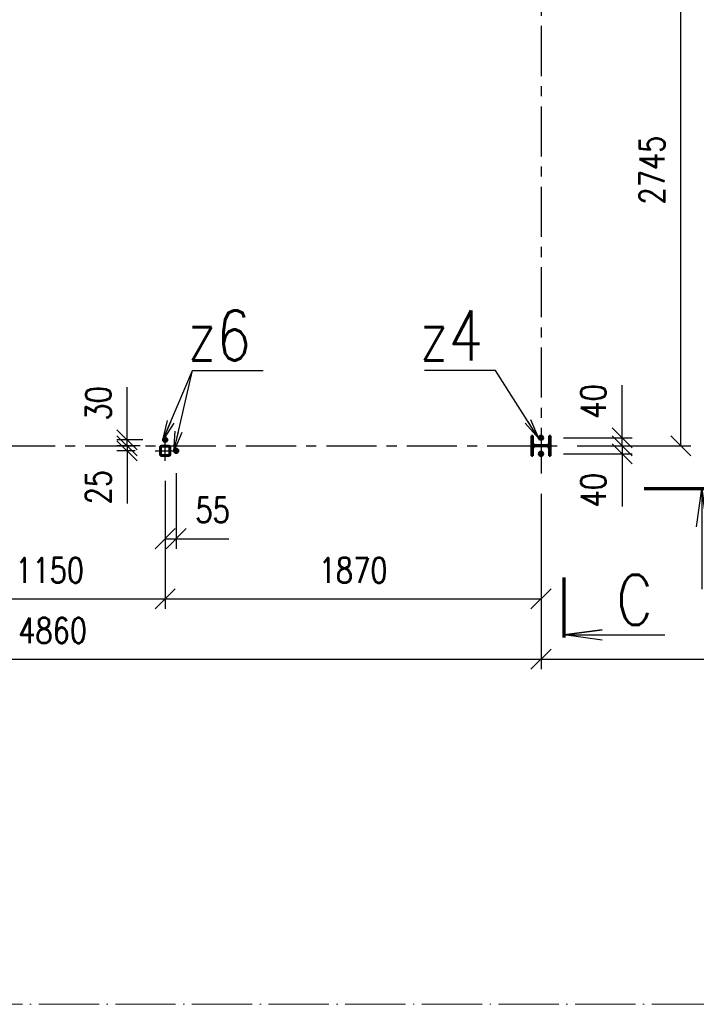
# Paper-space layout 'Layout1' of a CAD drawing. Extents: x -2 to 935, y -36 to 422.
# Tile 11 of 63: x 181 to 248, y 190 to 288. Entities that reach past the tile are written whole.
import ezdxf
from ezdxf.enums import TextEntityAlignment as Align

# ---------------------------------------------------------------- set-up
doc = ezdxf.new("R2010")
doc.units = 0
for name, pattern in [('ACAD_ISO02W100', [15, 12, -3]), ('ACAD_ISO04W100', [30.5, 24, -3, 0.5, -3]), ('HP_01_CER_B', [8, 5, -1, 1, -1])]:
    doc.linetypes.add(name, pattern=pattern)
doc.layers.get('0').update_dxf_attribs({"linetype": 'CONTINUOUS'})
doc.layers.get('DEFPOINTS').update_dxf_attribs({"color": 132, "linetype": 'CONTINUOUS'})
for name, color, linetype, lineweight in [('SS_1.ET-HALA_TaO-RASTR', 7, 'HP_01_CER_B', 13), ('SS_KOTVY', 2, 'CONTINUOUS', 35), ('SS_KOTY', 3, 'CONTINUOUS', 25), ('SS_OSY_025', 7, 'HP_01_CER_B', 25), ('SS_PLNA_025', 7, 'CONTINUOUS', 25), ('SS_POPIS_PROFILU', 13, 'CONTINUOUS', 25), ('SS_REZ', 6, 'CONTINUOUS', 70), ('SS_SLOUPY', 143, 'CONTINUOUS', 50), ('SS_SRAFY', 8, 'CONTINUOUS', 18), ('SS_TEXT7', 6, 'CONTINUOUS', 70), ('SS_ZTUŽENÍ', 81, 'CONTINUOUS', 50)]:
    doc.layers.add(name, color=color, linetype=linetype, lineweight=lineweight)
doc.styles.add('ROMANS', font='romans.shx', dxfattribs={"width": 0.8})
doc.styles.add('romans.shx', font='romans.shx', dxfattribs={"height": 5})
doc.dimstyles.new('A-1_(2.5)_50AS', dxfattribs={"dimtxt": 2.5, "dimasz": 2, "dimexe": 1, "dimexo": 2, "dimgap": 0, "dimtad": 0, "dimdec": 1, "dimlfac": 50, "dimrnd": 1, "dimtxsty": 'ROMANS', "dimblk1": 'OBLIQUE', "dimblk2": 'OBLIQUE', "dimsah": 1, "dimcen": 2, "dimclrd": 256, "dimclre": 256, "dimclrt": 256, "dimadec": 1, "dimazin": 2, "dimtfac": 0.714286, "dimtdec": 1, "dimtmove": 0, "dimatfit": 3, "dimldrblk": 'OPEN', "dimfxl": 1, "dimtvp": 1.142857, "dimtfill": 1, "dimtolj": 1, "dimlwd": -1, "dimlwe": -1, "dimarcsym": 0})
pattern_1 = [(45, (134.72772, 245.660837), (-0.04490128, 0.04490128), [])]

# ---------------------------------------------------------------- blocks, each defined once
blk = doc.blocks.new('*U9')
at = {"layer": 'SS_PLNA_025'}
blk.add_lwpolyline([(5.2, -3.775), (5.724, 0), (6.247, -3.775), (5.724, 0), (5.724, -10)], dxfattribs=at)
at = {"layer": 'SS_REZ'}
blk.add_line((5.991, 0), (0, 0), dxfattribs=at)
at = {"layer": 'SS_TEXT7', "style": 'ROMANS', "width": 0.8}
blk.add_attdef('REZv', text='', height=5, dxfattribs=at).set_placement((9.724, -10), align=Align.CENTER)
blk = doc.blocks.new('*U13')
at = {"layer": 'SS_PLNA_025'}
blk.add_lwpolyline([(3.775, -6.247), (0, -5.724), (3.775, -5.2), (0, -5.724), (10, -5.724)], dxfattribs=at)
at = {"layer": 'SS_REZ'}
blk.add_line((0, -5.991), (0, 0), dxfattribs=at)
at = {"layer": 'SS_TEXT7', "style": 'ROMANS', "width": 0.8}
blk.add_attdef('REZs', text='', height=5, dxfattribs=at).set_placement((7, -4.724), align=Align.CENTER)
blk = doc.blocks.new('0KRIZ(Z)')
at = {"color": 0, "linetype": 'ByBlock', "ltscale": 0.5}
for p, q in [((0, -0.5), (0, 0.5)), ((-0.5, 0), (0.5, 0)), ((0, 0), (0, 0, 1))]:
    blk.add_line(p, q, dxfattribs=at)
blk = doc.blocks.new('_Oblique')
at = {"color": 0, "linetype": 'ByBlock', "lineweight": -2}
blk.add_line((-0.5, -0.5), (0.5, 0.5), dxfattribs=at)
blk = doc.blocks.new('*D29')
at = {"layer": 'DEFPOINTS', "color": 0, "transparency": 16777216}
for p in [(172.528, 244.161), (195.528, 244.161), (195.528, 230.412)]:
    blk.add_point(p, dxfattribs=at)
at = {"layer": 'SS_KOTY', "transparency": 16777216}
for p, q in [((172.528, 242.161), (172.528, 229.412)), ((195.528, 242.161), (195.528, 229.412)), ((172.528, 230.412), (195.528, 230.412))]:
    blk.add_line(p, q, dxfattribs=at)
at = {"layer": 'SS_KOTY', "transparency": 16777216, "xscale": 2, "yscale": 2, "zscale": 2, "rotation": 180}
blk.add_blockref('_Oblique', (172.528, 230.412), dxfattribs=at)
at = {"layer": 'SS_KOTY', "transparency": 16777216, "xscale": 2, "yscale": 2, "zscale": 2}
blk.add_blockref('_Oblique', (195.528, 230.412), dxfattribs=at)
at = {"layer": 'SS_KOTY', "transparency": 16777216, "insert": (184.028, 233.269), "char_height": 2.5, "attachment_point": 5, "style": 'ROMANS', "bg_fill": 3, "box_fill_scale": 1.1, "bg_fill_color": 256, "bg_fill_true_color": 13158600, "bg_fill_transparency": 0}
blk.add_mtext('\\A1;1150', dxfattribs=at)
blk = doc.blocks.new('_OPEN')
at = {"color": 0, "linetype": 'ByBlock'}
for p, q in [((-1, 0.167), (0, 0)), ((0, 0), (-1, -0.167)), ((0, 0), (-1, 0))]:
    blk.add_line(p, q, dxfattribs=at)
blk = doc.blocks.new('*D30')
at = {"layer": 'DEFPOINTS', "color": 0, "transparency": 16777216}
for p in [(195.528, 244.161), (232.928, 242.884, -1), (232.928, 230.412)]:
    blk.add_point(p, dxfattribs=at)
at = {"layer": 'SS_KOTY', "transparency": 16777216}
for p, q in [((195.528, 242.161), (195.528, 229.412)), ((232.928, 240.884), (232.928, 229.412)), ((195.528, 230.412), (232.928, 230.412))]:
    blk.add_line(p, q, dxfattribs=at)
at = {"layer": 'SS_KOTY', "transparency": 16777216, "xscale": 2, "yscale": 2, "zscale": 2, "rotation": 180}
blk.add_blockref('_Oblique', (195.528, 230.412), dxfattribs=at)
at = {"layer": 'SS_KOTY', "transparency": 16777216, "xscale": 2, "yscale": 2, "zscale": 2}
blk.add_blockref('_Oblique', (232.928, 230.412), dxfattribs=at)
at = {"layer": 'SS_KOTY', "transparency": 16777216, "insert": (214.228, 233.269), "char_height": 2.5, "attachment_point": 5, "style": 'ROMANS', "bg_fill": 3, "box_fill_scale": 1.1, "bg_fill_color": 256, "bg_fill_true_color": 13158600, "bg_fill_transparency": 0}
blk.add_mtext('\\A1;1870', dxfattribs=at)
blk = doc.blocks.new('*D31')
at = {"layer": 'DEFPOINTS', "color": 0, "transparency": 16777216}
for p in [(195.528, 244.161), (196.628, 244.921, 0.55), (196.628, 236.412)]:
    blk.add_point(p, dxfattribs=at)
at = {"layer": 'SS_KOTY', "transparency": 16777216}
for p, q in [((195.528, 242.161), (195.528, 235.412)), ((196.628, 242.921), (196.628, 235.412)), ((195.528, 236.412), (196.628, 236.412)), ((196.628, 236.412), (201.866, 236.412))]:
    blk.add_line(p, q, dxfattribs=at)
at = {"layer": 'SS_KOTY', "transparency": 16777216, "xscale": 2, "yscale": 2, "zscale": 2, "rotation": 180}
blk.add_blockref('_Oblique', (195.528, 236.412), dxfattribs=at)
at = {"layer": 'SS_KOTY', "transparency": 16777216, "xscale": 2, "yscale": 2, "zscale": 2}
blk.add_blockref('_Oblique', (196.628, 236.412), dxfattribs=at)
at = {"layer": 'SS_KOTY', "transparency": 16777216, "insert": (200.247, 239.269), "char_height": 2.5, "attachment_point": 5, "style": 'ROMANS', "bg_fill": 3, "box_fill_scale": 1.1, "bg_fill_color": 256, "bg_fill_true_color": 13158600, "bg_fill_transparency": 0}
blk.add_mtext('\\A1;55', dxfattribs=at)
blk = doc.blocks.new('*D32')
at = {"layer": 'DEFPOINTS', "color": 0, "transparency": 16777216}
for p in [(135.728, 242.884), (232.928, 242.884, -1), (232.928, 224.412)]:
    blk.add_point(p, dxfattribs=at)
at = {"layer": 'SS_KOTY', "transparency": 16777216}
for p, q in [((135.728, 240.884), (135.728, 223.412)), ((232.928, 240.884), (232.928, 223.412)), ((135.728, 224.412), (232.928, 224.412))]:
    blk.add_line(p, q, dxfattribs=at)
at = {"layer": 'SS_KOTY', "transparency": 16777216, "xscale": 2, "yscale": 2, "zscale": 2, "rotation": 180}
blk.add_blockref('_Oblique', (135.728, 224.412), dxfattribs=at)
at = {"layer": 'SS_KOTY', "transparency": 16777216, "xscale": 2, "yscale": 2, "zscale": 2}
blk.add_blockref('_Oblique', (232.928, 224.412), dxfattribs=at)
at = {"layer": 'SS_KOTY', "transparency": 16777216, "insert": (184.328, 227.269), "char_height": 2.5, "attachment_point": 5, "style": 'ROMANS', "bg_fill": 3, "box_fill_scale": 1.1, "bg_fill_color": 256, "bg_fill_true_color": 13158600, "bg_fill_transparency": 0}
blk.add_mtext('\\A1;4860', dxfattribs=at)
blk = doc.blocks.new('*D33')
at = {"layer": 'DEFPOINTS', "color": 0, "transparency": 16777216}
for p in [(232.928, 242.884, -1), (279.528, 224.412), (279.528, 224.412)]:
    blk.add_point(p, dxfattribs=at)
at = {"layer": 'SS_KOTY', "transparency": 16777216}
for p, q in [((232.928, 240.884), (232.928, 223.412)), ((232.928, 224.412), (279.528, 224.412)), ((279.528, 222.412), (279.528, 223.412))]:
    blk.add_line(p, q, dxfattribs=at)
at = {"layer": 'SS_KOTY', "transparency": 16777216, "xscale": 2, "yscale": 2, "zscale": 2, "rotation": 180}
blk.add_blockref('_Oblique', (232.928, 224.412), dxfattribs=at)
at = {"layer": 'SS_KOTY', "transparency": 16777216, "xscale": 2, "yscale": 2, "zscale": 2}
blk.add_blockref('_Oblique', (279.528, 224.412), dxfattribs=at)
at = {"layer": 'SS_KOTY', "transparency": 16777216, "insert": (256.228, 227.269), "char_height": 2.5, "attachment_point": 5, "style": 'ROMANS', "bg_fill": 3, "box_fill_scale": 1.1, "bg_fill_color": 256, "bg_fill_true_color": 13158600, "bg_fill_transparency": 0}
blk.add_mtext('\\A1;2330', dxfattribs=at)
blk = doc.blocks.new('*D37')
at = {"layer": 'DEFPOINTS', "color": 0, "transparency": 16777216}
for p in [(191.732, 246.261), (195.288, 246.261, 0.55), (195.028, 245.661)]:
    blk.add_point(p, dxfattribs=at)
at = {"layer": 'SS_KOTY', "transparency": 16777216}
for p, q in [((191.732, 246.261), (191.732, 251.499)), ((193.288, 246.261), (190.732, 246.261)), ((191.732, 245.661), (191.732, 246.261)), ((193.028, 245.661), (190.732, 245.661))]:
    blk.add_line(p, q, dxfattribs=at)
at = {"layer": 'SS_KOTY', "transparency": 16777216, "xscale": 2, "yscale": 2, "zscale": 2}
for p, rotation in [((191.732, 246.261), 90), ((191.732, 245.661), 270)]:
    blk.add_blockref('_Oblique', p, dxfattribs=dict(at, rotation=rotation))
at = {"layer": 'SS_KOTY', "transparency": 16777216, "insert": (188.875, 249.88), "char_height": 2.5, "attachment_point": 5, "rotation": 90, "style": 'ROMANS', "bg_fill": 3, "box_fill_scale": 1.1, "bg_fill_color": 256, "bg_fill_true_color": 13158600, "bg_fill_transparency": 0}
blk.add_mtext('\\A1;30', dxfattribs=at)
blk = doc.blocks.new('*D38')
at = {"layer": 'DEFPOINTS', "color": 0, "transparency": 16777216}
for p in [(191.732, 245.161), (194.528, 245.161), (195.028, 245.661)]:
    blk.add_point(p, dxfattribs=at)
at = {"layer": 'SS_KOTY', "transparency": 16777216}
for p, q in [((193.028, 245.661), (190.732, 245.661)), ((192.528, 245.161), (190.732, 245.161)), ((191.732, 245.661), (191.732, 245.161)), ((191.732, 245.161), (191.732, 239.923))]:
    blk.add_line(p, q, dxfattribs=at)
at = {"layer": 'SS_KOTY', "transparency": 16777216, "xscale": 2, "yscale": 2, "zscale": 2}
for p, rotation in [((191.732, 245.661), 90), ((191.732, 245.161), 270)]:
    blk.add_blockref('_Oblique', p, dxfattribs=dict(at, rotation=rotation))
at = {"layer": 'SS_KOTY', "transparency": 16777216, "insert": (188.875, 241.542), "char_height": 2.5, "attachment_point": 5, "rotation": 90, "style": 'ROMANS', "bg_fill": 3, "box_fill_scale": 1.1, "bg_fill_color": 256, "bg_fill_true_color": 13158600, "bg_fill_transparency": 0}
blk.add_mtext('\\A1;25', dxfattribs=at)
blk = doc.blocks.new('*D53')
at = {"layer": 'DEFPOINTS', "color": 0, "transparency": 16777216}
for p in [(233.168, 246.461, 0.65), (240.993, 246.461), (234.534, 245.661)]:
    blk.add_point(p, dxfattribs=at)
at = {"layer": 'SS_KOTY', "transparency": 16777216}
for p, q in [((240.993, 246.461), (240.993, 251.699)), ((235.168, 246.461), (241.993, 246.461)), ((240.993, 245.661), (240.993, 246.461)), ((236.534, 245.661), (241.993, 245.661))]:
    blk.add_line(p, q, dxfattribs=at)
at = {"layer": 'SS_KOTY', "transparency": 16777216, "xscale": 2, "yscale": 2, "zscale": 2}
for p, rotation in [((240.993, 246.461), 90), ((240.993, 245.661), 270)]:
    blk.add_blockref('_Oblique', p, dxfattribs=dict(at, rotation=rotation))
at = {"layer": 'SS_KOTY', "transparency": 16777216, "insert": (238.136, 250.08), "char_height": 2.5, "attachment_point": 5, "rotation": 90, "style": 'ROMANS', "bg_fill": 3, "box_fill_scale": 1.1, "bg_fill_color": 256, "bg_fill_true_color": 13158600, "bg_fill_transparency": 0}
blk.add_mtext('\\A1;40', dxfattribs=at)
blk = doc.blocks.new('*D54')
at = {"layer": 'DEFPOINTS', "color": 0, "transparency": 16777216}
for p in [(234.534, 245.661), (233.168, 244.861, 0.8), (240.993, 244.861)]:
    blk.add_point(p, dxfattribs=at)
at = {"layer": 'SS_KOTY', "transparency": 16777216}
for p, q in [((236.534, 245.661), (241.993, 245.661)), ((240.993, 245.661), (240.993, 244.861)), ((235.168, 244.861), (241.993, 244.861)), ((240.993, 244.861), (240.993, 239.623))]:
    blk.add_line(p, q, dxfattribs=at)
at = {"layer": 'SS_KOTY', "transparency": 16777216, "xscale": 2, "yscale": 2, "zscale": 2}
for p, rotation in [((240.993, 245.661), 90), ((240.993, 244.861), 270)]:
    blk.add_blockref('_Oblique', p, dxfattribs=dict(at, rotation=rotation))
at = {"layer": 'SS_KOTY', "transparency": 16777216, "insert": (238.136, 241.242), "char_height": 2.5, "attachment_point": 5, "rotation": 90, "style": 'ROMANS', "bg_fill": 3, "box_fill_scale": 1.1, "bg_fill_color": 256, "bg_fill_true_color": 13158600, "bg_fill_transparency": 0}
blk.add_mtext('\\A1;40', dxfattribs=at)
blk = doc.blocks.new('*D61')
at = {"layer": 'DEFPOINTS', "color": 0, "transparency": 16777216}
for p in [(234.374, 300.561), (246.833, 300.561), (234.534, 245.661)]:
    blk.add_point(p, dxfattribs=at)
at = {"layer": 'SS_KOTY', "transparency": 16777216}
for p, q in [((236.374, 300.561), (247.833, 300.561)), ((246.833, 245.661), (246.833, 300.561)), ((236.534, 245.661), (247.833, 245.661))]:
    blk.add_line(p, q, dxfattribs=at)
at = {"layer": 'SS_KOTY', "transparency": 16777216, "xscale": 2, "yscale": 2, "zscale": 2}
for p, rotation in [((246.833, 300.561), 90), ((246.833, 245.661), 270)]:
    blk.add_blockref('_Oblique', p, dxfattribs=dict(at, rotation=rotation))
at = {"layer": 'SS_KOTY', "transparency": 16777216, "insert": (243.976, 273.111), "char_height": 2.5, "attachment_point": 5, "rotation": 90, "style": 'ROMANS', "bg_fill": 3, "box_fill_scale": 1.1, "bg_fill_color": 256, "bg_fill_true_color": 13158600, "bg_fill_transparency": 0}
blk.add_mtext('\\A1;2745', dxfattribs=at)

psp = doc.layouts.get("Layout1")

# ---------------------------------------------------------------- linework, layer by layer
at = {"layer": 'SS_1.ET-HALA_TaO-RASTR', "linetype": 'ACAD_ISO04W100', "ltscale": 0.25}
psp.add_line((30.444, 190.0608), (290.444, 190.0608), dxfattribs=at)
at = {"layer": 'SS_OSY_025'}
for p, q in [((232.9277, 359.4492, -1), (232.9277, 242.8839, -1)), ((131.5648, 245.6608), (234.5336, 245.6608))]:
    psp.add_line(p, q, dxfattribs=at)
at = {"layer": 'SS_SLOUPY', "color": 1, "linetype": 'Continuous', "ltscale": 0.25}
for p, q in [((232.1277, 246.6608), (231.9677, 246.6608)), ((231.9677, 246.6608), (231.9677, 244.6608)), ((232.1277, 245.9508), (232.1277, 246.6608)), ((232.1277, 244.6608), (232.1277, 245.3708)), ((232.1277, 244.6608), (231.9677, 244.6608))]:
    psp.add_line(p, q, dxfattribs=at)
at = {"layer": 'SS_SLOUPY', "color": 1, "linetype": 'Continuous', "ltscale": 0.25, "extrusion": (2.36848e-15, 9.81055e-16, -1)}
psp.add_arc((-232.3677, 245.9508), 0.24, 270, 0, dxfattribs=at)
at = {"layer": 'SS_SLOUPY', "color": 1, "linetype": 'Continuous', "ltscale": 0.25, "extrusion": (2.36848e-15, -9.81055e-16, -1)}
psp.add_arc((-232.3677, 245.3708), 0.24, 0, 90, dxfattribs=at)
at = {"layer": 'SS_ZTUŽENÍ', "color": 1, "linetype": 'Continuous', "ltscale": 0.25}
psp.add_arc((195.9077, 245.5408), 0.12, 0, 90, dxfattribs=at)
at = {"layer": 'SS_ZTUŽENÍ', "color": 1, "linetype": 'Continuous', "ltscale": 0.25, "extrusion": (0, 0, -1)}
psp.add_arc((-195.9077, 245.5408), 0.06, 90, 180, dxfattribs=at)

# ---------------------------------------------------------------- block references
at = {"layer": 'SS_OSY_025', "xscale": 2, "yscale": 2, "zscale": 2}
psp.add_blockref('0KRIZ(Z)', (195.5277, 245.1608), dxfattribs=at)
at = {"layer": 'SS_REZ'}
for name, p, values in [('*U9', (243.2045, 241.3773), {'REZv': 'A'}), ('*U13', (235.2391, 232.5521), {'REZs': 'C'})]:
    psp.add_blockref(name, p, dxfattribs=at).add_auto_attribs(values)

# ---------------------------------------------------------------- texts
at = {"layer": 'SS_POPIS_PROFILU', "color": 4, "style": 'romans.shx', "width": 0.8}
for s, p in [('z6', (197.7221, 254.1399)), ('z6', (197.7221, 254.1399)), ('z4', (220.8188, 254.1399))]:
    psp.add_text(s, height=5, dxfattribs=at).set_placement(p)

# ---------------------------------------------------------------- next in the draw order: dimensions: what is measured, and where the dimension line sits
at = {"layer": 'SS_KOTY'}
dim = psp.add_linear_dim(base=(240.9931, 246.4608), p1=(234.5336, 245.6608), p2=(233.1677, 246.4608, 0.65), angle=90, dimstyle='A-1_(2.5)_50AS', dxfattribs=at)
dim.commit()
dim.dimension.update_dxf_attribs({"geometry": '*D53', "text_midpoint": (238.1359, 250.0799)})
dim = psp.add_linear_dim(base=(195.5277, 230.4116), p1=(172.5277, 244.1608), p2=(195.5277, 244.1608), dimstyle='A-1_(2.5)_50AS', override={"dimtmove": 1}, dxfattribs=at)
dim.commit()
dim.dimension.update_dxf_attribs({"geometry": '*D29', "text_midpoint": (184.0277, 233.2688)})

# ---------------------------------------------------------------- next in the draw order: dimensions: what is measured, and where the dimension line sits
dim = psp.add_linear_dim(base=(232.9277, 230.4116), p1=(195.5277, 244.1608), p2=(232.9277, 242.8839, -1), dimstyle='A-1_(2.5)_50AS', override={"dimtmove": 1}, dxfattribs=at)
dim.commit()
dim.dimension.update_dxf_attribs({"geometry": '*D30', "text_midpoint": (214.2277, 233.2688)})

# ---------------------------------------------------------------- next in the draw order: dimensions: what is measured, and where the dimension line sits
dim = psp.add_linear_dim(base=(196.6277, 236.4116), p1=(195.5277, 244.1608), p2=(196.6277, 244.9208, 0.55), dimstyle='A-1_(2.5)_50AS', dxfattribs=at)
dim.commit()
dim.dimension.update_dxf_attribs({"geometry": '*D31', "text_midpoint": (200.2468, 239.2688)})

# ---------------------------------------------------------------- next in the draw order: linework, layer by layer
at = {"layer": 'SS_KOTVY', "color": 7, "linetype": 'ACAD_ISO04W100', "ltscale": 0.25}
for p, q in [((196.3877, 245.1608), (196.8677, 245.1608)), ((196.5077, 245.1608), (196.7477, 245.1608)), ((196.6277, 245.4008), (196.6277, 244.9208)), ((196.6277, 245.2808), (196.6277, 245.0408)), ((196.6277, 245.1608), (196.6277, 245.1608))]:
    psp.add_line(p, q, dxfattribs=at)
at = {"layer": 'SS_KOTVY', "color": 1, "linetype": 'Continuous', "ltscale": 0.25}
for p, q in [((196.5182, 245.3505), (196.4087, 245.1608)), ((196.4087, 245.1608), (196.5182, 244.9712)), ((196.7372, 245.3505), (196.5182, 245.3505)), ((196.8467, 245.1608), (196.7372, 245.3505)), ((196.7372, 244.9712), (196.8467, 245.1608)), ((196.5182, 244.9712), (196.7372, 244.9712))]:
    psp.add_line(p, q, dxfattribs=at)
for radius in [0.24, 0.12]:
    psp.add_circle((196.6277, 245.1608), radius, dxfattribs=at)
at = {"layer": 'SS_POPIS_PROFILU', "color": 0, "linetype": 'ByBlock'}
for p, q in [((196.3946, 245.1037), (196.5186, 247.1275)), ((196.3946, 245.1037), (196.8434, 247.0527)), ((197.1683, 246.9779), (196.3946, 245.1037))]:
    psp.add_line(p, q, dxfattribs=at)
at = {"layer": 'SS_POPIS_PROFILU', "color": 13}
psp.add_lwpolyline([(196.3946, 245.1037), (198.2451, 253.1399), (205.2927, 253.1399)], dxfattribs=at)
at = {"layer": 'SS_ZTUŽENÍ', "color": 1, "linetype": 'Continuous', "ltscale": 0.25}
for p, q in [((195.9677, 245.5408), (195.9677, 244.7808)), ((196.0277, 244.7808), (196.0277, 245.5408))]:
    psp.add_line(p, q, dxfattribs=at)
at = {"layer": 'SS_ZTUŽENÍ', "color": 3, "linetype": 'ACAD_ISO02W100', "ltscale": 0.25}
psp.add_circle((196.6277, 245.1608), 0.14, dxfattribs=at)
at = {"layer": 'SS_ZTUŽENÍ', "color": 1, "linetype": 'Continuous', "ltscale": 0.25, "extrusion": (3.34953e-15, 0, -1)}
psp.add_arc((-195.9077, 244.7808), 0.06, 180, 270, dxfattribs=at)
at = {"layer": 'SS_ZTUŽENÍ', "color": 1, "linetype": 'Continuous', "ltscale": 0.25}
psp.add_arc((195.9077, 244.7808), 0.12, 270, 0, dxfattribs=at)

# ---------------------------------------------------------------- next in the draw order: dimensions: what is measured, and where the dimension line sits
at = {"layer": 'SS_KOTY'}
dim = psp.add_linear_dim(base=(191.7319, 246.2608), p1=(195.0277, 245.6608), p2=(195.2877, 246.2608, 0.55), angle=90, dimstyle='A-1_(2.5)_50AS', dxfattribs=at)
dim.commit()
dim.dimension.update_dxf_attribs({"geometry": '*D37', "text_midpoint": (188.8748, 249.8799)})
dim = psp.add_linear_dim(base=(232.9277, 224.4116), p1=(135.7277, 242.8839), p2=(232.9277, 242.8839, -1), dimstyle='A-1_(2.5)_50AS', dxfattribs=at)
dim.commit()
dim.dimension.update_dxf_attribs({"geometry": '*D32', "text_midpoint": (184.3277, 227.2688)})

# ---------------------------------------------------------------- next in the draw order: linework, layer by layer
at = {"layer": 'SS_KOTVY', "color": 7, "linetype": 'ACAD_ISO04W100', "ltscale": 0.25}
for p, q in [((195.5277, 246.5008), (195.5277, 246.0208)), ((195.5277, 246.3808), (195.5277, 246.1408)), ((195.5277, 246.2608), (195.5277, 246.2608))]:
    psp.add_line(p, q, dxfattribs=at)
at = {"layer": 'SS_KOTVY', "color": 1, "linetype": 'Continuous', "ltscale": 0.25}
for p, q in [((195.7467, 246.2608), (195.6372, 246.4505)), ((195.6372, 246.0712), (195.7467, 246.2608))]:
    psp.add_line(p, q, dxfattribs=at)
at = {"layer": 'SS_ZTUŽENÍ', "color": 7, "linetype": 'ACAD_ISO04W100', "ltscale": 0.25}
psp.add_line((195.5277, 245.1608), (195.5277, 245.1608), dxfattribs=at)

# ---------------------------------------------------------------- next in the draw order: dimensions: what is measured, and where the dimension line sits
at = {"layer": 'SS_KOTY'}
dim = psp.add_linear_dim(base=(191.7319, 245.1608), p1=(195.0277, 245.6608), p2=(194.5277, 245.1608), angle=90, dimstyle='A-1_(2.5)_50AS', dxfattribs=at)
dim.commit()
dim.dimension.update_dxf_attribs({"geometry": '*D38', "text_midpoint": (188.8748, 241.5418)})
dim = psp.add_linear_dim(base=(279.5277, 224.4116), p1=(232.9277, 242.8839, -1), p2=(279.5277, 224.4116), dimstyle='A-1_(2.5)_50AS', override={"dimtmove": 1}, dxfattribs=at)
dim.commit()
dim.dimension.update_dxf_attribs({"geometry": '*D33', "text_midpoint": (256.2277, 227.2688)})

# ---------------------------------------------------------------- next in the draw order: hatches: boundary and pattern name
at = {"layer": 'SS_SRAFY'}
h = psp.add_hatch(dxfattribs=at)
h.set_pattern_fill('ANSI31', color=5, scale=0.02, style=0)
h.set_pattern_definition(pattern_1)
h.paths.add_polyline_path([(195.9077, 245.6608), (195.1477, 245.6608, 0.4142136), (195.0277, 245.5408), (195.0277, 244.7808, 0.4142136), (195.1477, 244.6608), (195.9077, 244.6608, 0.4142136), (196.0277, 244.7808), (196.0277, 245.5408, 0.4142136)], flags=0)
h.paths.add_polyline_path([(195.9677, 245.5408), (195.9677, 244.7808, -0.4142136), (195.9077, 244.7208), (195.1477, 244.7208, -0.4142136), (195.0877, 244.7808), (195.0877, 245.5408, -0.4142136), (195.1477, 245.6008), (195.9077, 245.6008, -0.4142136)], flags=0)

# ---------------------------------------------------------------- next in the draw order: linework, layer by layer
at = {"layer": 'SS_KOTVY', "color": 7, "linetype": 'ACAD_ISO04W100', "ltscale": 0.25}
for p, q in [((195.2877, 246.2608), (195.7677, 246.2608)), ((195.4077, 246.2608), (195.6477, 246.2608))]:
    psp.add_line(p, q, dxfattribs=at)
at = {"layer": 'SS_KOTVY', "color": 1, "linetype": 'Continuous', "ltscale": 0.25}
for p, q in [((195.4182, 246.4505), (195.3087, 246.2608)), ((195.3087, 246.2608), (195.4182, 246.0712)), ((195.6372, 246.4505), (195.4182, 246.4505)), ((195.4182, 246.0712), (195.6372, 246.0712))]:
    psp.add_line(p, q, dxfattribs=at)
for radius in [0.24, 0.12]:
    psp.add_circle((195.5277, 246.2608), radius, dxfattribs=at)
at = {"layer": 'SS_POPIS_PROFILU', "color": 0, "linetype": 'ByBlock'}
for p, q in [((195.2946, 246.2037), (195.7708, 248.1746)), ((195.2946, 246.2037), (196.0775, 248.0441)), ((196.3842, 247.9136), (195.2946, 246.2037))]:
    psp.add_line(p, q, dxfattribs=at)
at = {"layer": 'SS_POPIS_PROFILU', "color": 13}
psp.add_lwpolyline([(195.2946, 246.2037), (198.2451, 253.1399), (205.2927, 253.1399)], dxfattribs=at)
at = {"layer": 'SS_ZTUŽENÍ', "color": 1, "linetype": 'Continuous', "ltscale": 0.25}
for p, q in [((195.0277, 244.7808), (195.0277, 245.5408)), ((195.0877, 244.7808), (195.0877, 245.5408)), ((195.9077, 245.6608), (195.1477, 245.6608)), ((195.1477, 245.6008), (195.9077, 245.6008)), ((195.9077, 244.7208), (195.1477, 244.7208)), ((195.9077, 244.6608), (195.1477, 244.6608))]:
    psp.add_line(p, q, dxfattribs=at)
at = {"layer": 'SS_ZTUŽENÍ', "color": 3, "linetype": 'ACAD_ISO02W100', "ltscale": 0.25}
psp.add_circle((195.5277, 246.2608), 0.14, dxfattribs=at)
at = {"layer": 'SS_ZTUŽENÍ', "color": 1, "linetype": 'Continuous', "ltscale": 0.25}
for centre, start, end in [((195.1477, 245.5408), 90, 180), ((195.1477, 244.7808), 180, 270)]:
    psp.add_arc(centre, 0.12, start, end, dxfattribs=at)
at = {"layer": 'SS_ZTUŽENÍ', "color": 1, "linetype": 'Continuous', "ltscale": 0.25, "extrusion": (0, 0, -1)}
for centre, start, end in [((-195.1477, 245.5408), 0, 90), ((-195.1477, 244.7808), 270, 0)]:
    psp.add_arc(centre, 0.06, start, end, dxfattribs=at)

# ---------------------------------------------------------------- next in the draw order: dimensions: what is measured, and where the dimension line sits
at = {"layer": 'SS_KOTY'}
dim = psp.add_linear_dim(base=(240.9931, 244.8608), p1=(234.5336, 245.6608), p2=(233.1677, 244.8608, 0.8), angle=90, dimstyle='A-1_(2.5)_50AS', dxfattribs=at)
dim.commit()
dim.dimension.update_dxf_attribs({"geometry": '*D54', "text_midpoint": (238.1359, 241.2418)})

# ---------------------------------------------------------------- next in the draw order: linework, layer by layer
at = {"layer": 'SS_KOTVY', "color": 7, "linetype": 'ACAD_ISO04W100', "ltscale": 0.25}
for p, q in [((232.6877, 246.4608), (233.1677, 246.4608)), ((232.8077, 246.4608), (233.0477, 246.4608)), ((232.9277, 246.7008), (232.9277, 246.2208)), ((232.9277, 246.5808), (232.9277, 246.3408)), ((232.9277, 246.4608), (232.9277, 246.4608)), ((232.9277, 245.1008), (232.9277, 244.6208)), ((232.6877, 244.8608), (233.1677, 244.8608)), ((232.8077, 244.8608), (233.0477, 244.8608)), ((232.9277, 244.9808), (232.9277, 244.7408)), ((232.9277, 244.8608), (232.9277, 244.8608))]:
    psp.add_line(p, q, dxfattribs=at)
at = {"layer": 'SS_KOTVY', "color": 1, "linetype": 'Continuous', "ltscale": 0.25}
for p, q in [((232.8182, 246.6505), (232.7087, 246.4608)), ((232.7087, 246.4608), (232.8182, 246.2712)), ((233.0372, 246.6505), (232.8182, 246.6505)), ((232.8182, 246.2712), (233.0372, 246.2712)), ((233.1467, 246.4608), (233.0372, 246.6505)), ((233.0372, 246.2712), (233.1467, 246.4608)), ((232.8182, 245.0505), (232.7087, 244.8608)), ((233.0372, 245.0505), (232.8182, 245.0505)), ((233.1467, 244.8608), (233.0372, 245.0505)), ((232.7087, 244.8608), (232.8182, 244.6712)), ((232.8182, 244.6712), (233.0372, 244.6712)), ((233.0372, 244.6712), (233.1467, 244.8608))]:
    psp.add_line(p, q, dxfattribs=at)
for centre, radius in [((232.9277, 246.4608), 0.24), ((232.9277, 246.4608), 0.12), ((232.9277, 244.8608), 0.24), ((232.9277, 244.8608), 0.12)]:
    psp.add_circle(centre, radius, dxfattribs=at)
at = {"layer": 'SS_POPIS_PROFILU', "color": 0, "linetype": 'ByBlock'}
for p, q in [((232.6935, 246.4084), (231.6161, 248.0934)), ((231.897, 248.273), (232.6935, 246.4084)), ((232.6935, 246.4084), (231.3353, 247.9139))]:
    psp.add_line(p, q, dxfattribs=at)
at = {"layer": 'SS_POPIS_PROFILU', "color": 13}
psp.add_lwpolyline([(232.6935, 246.4084), (228.3894, 253.1399), (221.3418, 253.1399)], dxfattribs=at)
at = {"layer": 'SS_SLOUPY', "color": 1, "linetype": 'Continuous', "ltscale": 0.25}
for p, q in [((233.7277, 246.6608), (233.7277, 245.9508)), ((233.4877, 245.7108), (232.3677, 245.7108)), ((232.3677, 245.6108), (233.4877, 245.6108)), ((233.7277, 245.3708), (233.7277, 244.6608))]:
    psp.add_line(p, q, dxfattribs=at)
at = {"layer": 'SS_SLOUPY', "color": 7, "linetype": 'ACAD_ISO04W100', "ltscale": 0.25}
psp.add_line((232.9277, 245.6608), (232.9277, 245.6608), dxfattribs=at)
at = {"layer": 'SS_SLOUPY', "color": 3, "linetype": 'ACAD_ISO02W100', "ltscale": 0.25}
for centre in [(232.9277, 246.4608), (232.9277, 244.8608)]:
    psp.add_circle(centre, 0.14, dxfattribs=at)
at = {"layer": 'SS_SLOUPY', "color": 1, "linetype": 'Continuous', "ltscale": 0.25, "extrusion": (-9.81055e-16, 2.36848e-15, -1)}
psp.add_arc((-233.4877, 245.9508), 0.24, 180, 270, dxfattribs=at)
at = {"layer": 'SS_SLOUPY', "color": 1, "linetype": 'Continuous', "ltscale": 0.25, "extrusion": (-9.81055e-16, -2.36848e-15, -1)}
psp.add_arc((-233.4877, 245.3708), 0.24, 90, 180, dxfattribs=at)

# ---------------------------------------------------------------- next in the draw order: dimensions: what is measured, and where the dimension line sits
at = {"layer": 'SS_KOTY'}
dim = psp.add_linear_dim(base=(246.8331, 300.5608), p1=(234.5336, 245.6608), p2=(234.3736, 300.5608), angle=90, dimstyle='A-1_(2.5)_50AS', dxfattribs=at)
dim.commit()
dim.dimension.update_dxf_attribs({"geometry": '*D61', "text_midpoint": (243.9759, 273.1108)})

# ---------------------------------------------------------------- next in the draw order: hatches: boundary and pattern name
at = {"layer": 'SS_SRAFY'}
h = psp.add_hatch(dxfattribs=at)
h.set_pattern_fill('ANSI31', color=5, scale=0.02, style=0)
h.set_pattern_definition(pattern_1)
h.paths.add_polyline_path([(232.1277, 246.6608), (231.9677, 246.6608), (231.9677, 244.6608), (232.1277, 244.6608), (232.1277, 245.3708, -0.4142136), (232.3677, 245.6108), (233.4877, 245.6108, -0.4142136), (233.7277, 245.3708), (233.7277, 244.6608), (233.8877, 244.6608), (233.8877, 246.6608), (233.7277, 246.6608), (233.7277, 245.9508, -0.4142136), (233.4877, 245.7108), (232.3677, 245.7108, -0.4142136), (232.1277, 245.9508)], flags=0)

# ---------------------------------------------------------------- next in the draw order: linework, layer by layer
at = {"layer": 'SS_SLOUPY', "color": 1, "linetype": 'Continuous', "ltscale": 0.25}
for p, q in [((233.8877, 246.6608), (233.7277, 246.6608)), ((233.8877, 246.6608), (233.8877, 244.6608)), ((233.8877, 244.6608), (233.7277, 244.6608))]:
    psp.add_line(p, q, dxfattribs=at)

doc.saveas('drawing.dxf')
